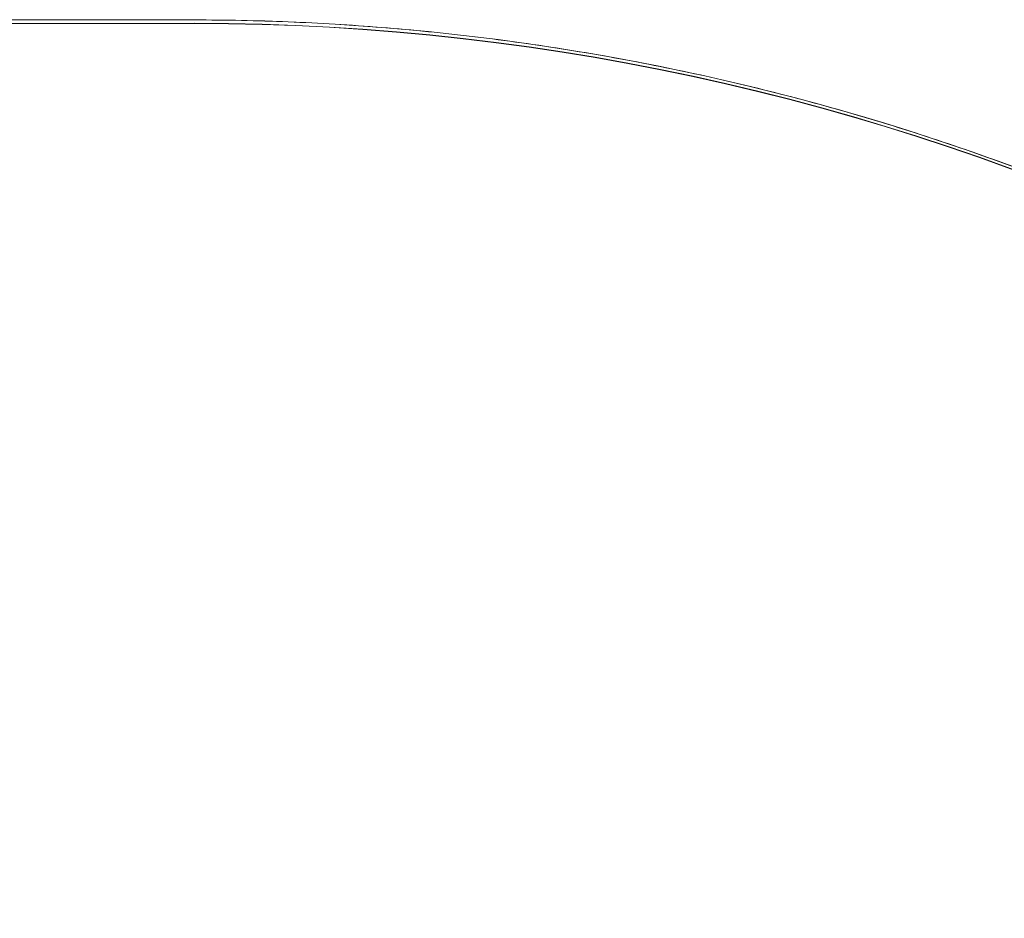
# Model space of a CAD drawing. Header units: millimetres. Extents: x 25069 to 61396, y 8621 to 21558.
# Tile 219 of 256: x 38343 to 38375, y 12473 to 12502. Entities that reach past the tile are written whole.
import ezdxf

# ---------------------------------------------------------------- set-up
doc = ezdxf.new("R2010")
doc.units = ezdxf.units.MM
doc.layers.add('10', color=7, linetype='Continuous')

msp = doc.modelspace()

# ---------------------------------------------------------------- linework, layer by layer
at = {"layer": '10', "color": 7, "linetype": 'Continuous', "lineweight": 18}
msp.add_line((38348.378, 12502.326), (38331.377, 12502.334), dxfattribs=at)
at = {"layer": '10', "color": 7, "linetype": 'Continuous', "lineweight": 13}
msp.add_line((38348.39, 12502.213), (38331.39, 12502.213), dxfattribs=at)
at = {"layer": '10', "color": 7, "linetype": 'Continuous', "lineweight": 18}
for centre, major_axis, ratio, start_param, end_param in [((38348.378, 12425.827), (-57.118, 50.92), 0.99954, -1.475206, -0.842931), ((38348.39, 12425.721), (76.024, 8.523), 0.999999, 0.558836, 1.459147)]:
    msp.add_ellipse(centre, major_axis=major_axis, ratio=ratio, start_param=start_param, end_param=end_param, dxfattribs=at)
at = {"layer": '10', "color": 7, "linetype": 'Continuous', "lineweight": 13}
msp.add_ellipse((38348.391, 12425.713), major_axis=(76.024, 8.523), ratio=0.999999, start_param=0.55893, end_param=1.459159, dxfattribs=at)
at = {"layer": '10', "color": 7, "linetype": 'Continuous', "lineweight": 18}
msp.add_open_spline([(38393.841, 12487.333), (38393.427, 12487.638), (38393.011, 12487.939), (38392.174, 12488.533), (38391.752, 12488.825), (38390.479, 12489.69), (38389.62, 12490.248), (38388.532, 12490.924), (38388.314, 12491.059), (38387.876, 12491.325), (38387.656, 12491.457), (38386.996, 12491.849), (38386.553, 12492.106), (38385.222, 12492.862), (38384.326, 12493.346), (38381.619, 12494.742), (38379.786, 12495.597), (38376.064, 12497.157), (38374.176, 12497.862), (38371.302, 12498.808), (38369.371, 12499.401), (38367.413, 12499.919), (38366.181, 12500.218), (38365.811, 12500.307), (38365.439, 12500.392), (38365.191, 12500.448), (38365.067, 12500.476), (38364.447, 12500.614), (38363.95, 12500.719), (38362.459, 12501.02), (38360.466, 12501.38), (38357.464, 12501.801), (38354.449, 12502.102), (38351.422, 12502.284), (38349.395, 12502.326), (38348.379, 12502.326)], degree=3, knots=[0, 0, 0, 0, 0.03125, 0.03125, 0.0625, 0.0625, 0.125, 0.125, 0.140625, 0.140625, 0.15625, 0.15625, 0.1875, 0.1875, 0.25, 0.25, 0.375, 0.375, 0.5, 0.5, 0.5625, 0.625, 0.625, 0.640625, 0.648437, 0.648437, 0.65625, 0.65625, 0.6875, 0.6875, 0.75, 0.8125, 0.875, 0.9375, 1, 1, 1, 1], dxfattribs=at)

doc.saveas('drawing.dxf')
